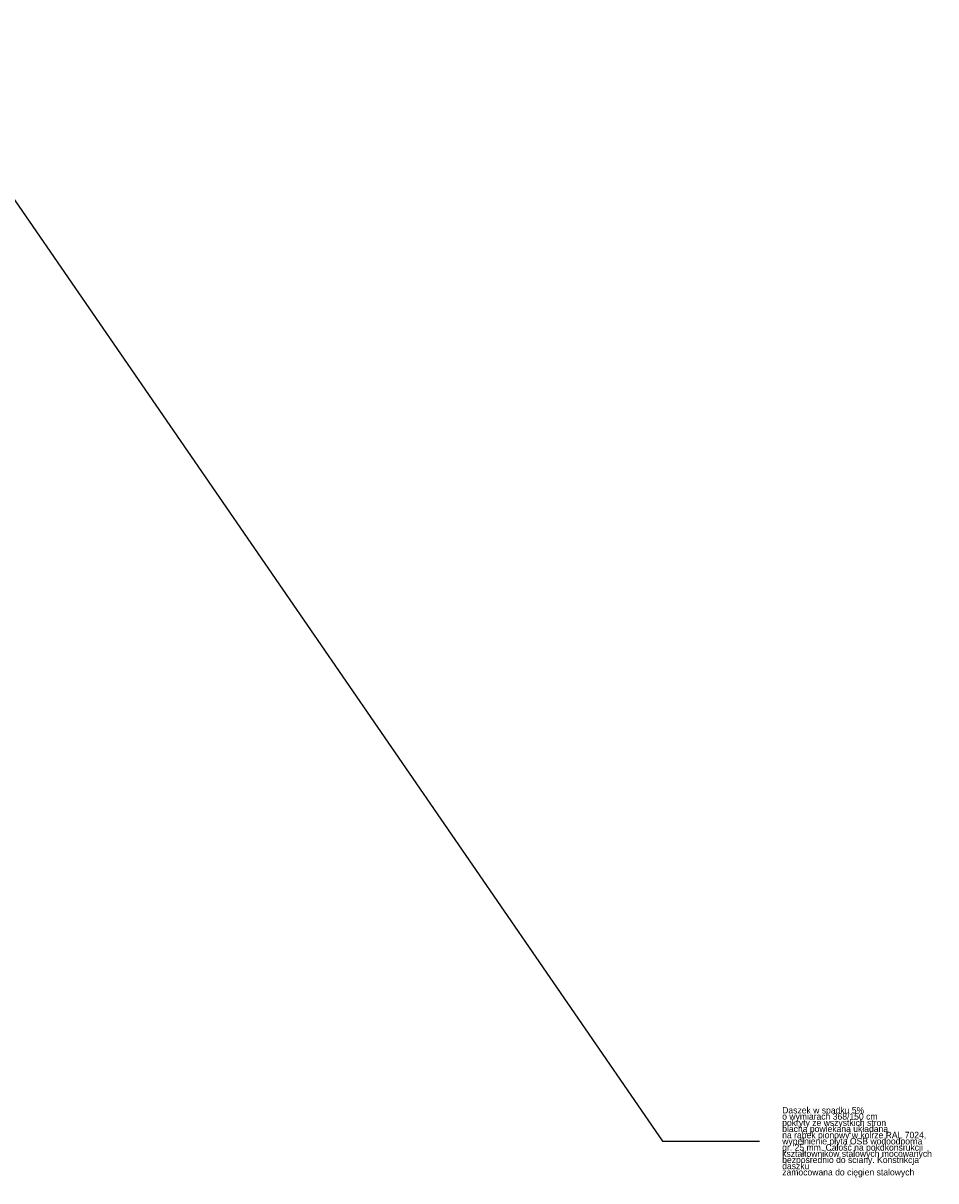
# Model space of a CAD drawing. Extents: x -72608 to -57388, y 19595 to 34464.
# Tile 12 of 12: x -62510 to -57388, y 19595 to 26091. Entities that reach past the tile are written whole.
import ezdxf

# ---------------------------------------------------------------- set-up
doc = ezdxf.new("R2010")
doc.units = 0
doc.header["$MEASUREMENT"] = 0
doc.layers.add('arch opisy_Nr_Pióra__21', color=7, linetype='Continuous', lineweight=13)
doc.styles.add('GENERATED_STYLE_3', font='txt')
doc.dimstyles.new('GENERATED_STYLE__5', dxfattribs={"dimtxt": 0.18, "dimasz": 21.888, "dimexe": 0.18, "dimexo": 0.0625, "dimgap": 0.09, "dimtad": 0, "dimtih": 1, "dimtoh": 1, "dimdec": 4, "dimzin": 0, "dimdsep": 46, "dimcen": 0.09, "dimadec": 0, "dimazin": 0, "dimtfac": 1, "dimtdec": 4, "dimtmove": 0, "dimatfit": 3, "dimldrblk": 'ARROWHEAD_11', "dimfxl": 0, "dimtolj": 1, "dimtzin": 0, "dimarcsym": 0})

# ---------------------------------------------------------------- blocks, each defined once
blk = doc.blocks.new('ARROWHEAD_11')
at = {"color": 0, "linetype": 'Continuous', "lineweight": 0}
blk.add_line((0, 0), (-1, 0), dxfattribs=at)
at = {"color": 0, "linetype": 'Continuous', "lineweight": 0, "const_width": 0.25, "flags": 128}
blk.add_lwpolyline([(-0.125, 0, 1), (0.125, 0, 1)], format="xyb", close=True, dxfattribs=at)

msp = doc.modelspace()

# ---------------------------------------------------------------- texts
at = {"layer": 'arch opisy_Nr_Pióra__21', "linetype": 'Continuous', "insert": (-58250.1, 19811.9), "char_height": 36, "width": 875.182, "attachment_point": 4, "line_spacing_factor": 0.579501, "style": 'GENERATED_STYLE_3'}
msp.add_mtext('{Daszek w spadku 5% \\Po wymiarach 368/150 cm \\Ppokryty ze wszystkich stron\\Pblachą powlekaną układaną \\Pna rąbek pionowy w kolrze RAL 7024,\\Pwypełnienie płyta OSB wodoodporna\\Pgr. 25 mm. Całość na pokdkonsrukcji\\Pkształtowników stalowych mocowanych\\Pbezpośrednio do ściany. Konstrikcja daszku\\Pzamocowana do cięgien stalowych}', dxfattribs=at)

# ---------------------------------------------------------------- leaders
at = {"layer": 'arch opisy_Nr_Pióra__21', "linetype": 'Continuous', "annotation_type": 0, "has_hookline": 1, "hookline_direction": 1, "text_width": 762.9}
msp.add_leader([(-63238.3, 26085.3), (-58922.2, 19816.8), (-58376.8, 19816.8)], dimstyle='GENERATED_STYLE__5', dxfattribs=at)

doc.saveas('drawing.dxf')
